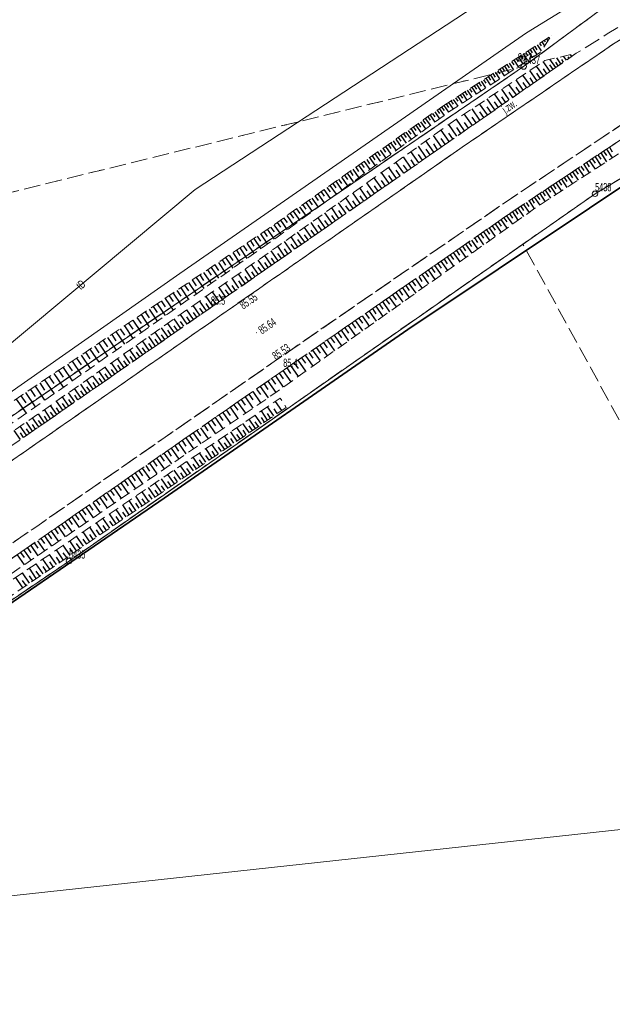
# Model space of a CAD drawing. Header units: metres. Extents: x 6524698 to 6533081, y 5883213 to 5896811.
# Tile 50 of 167: x 6528882 to 6528935, y 5888521 to 5888610. Entities that reach past the tile are written whole.
import ezdxf
from ezdxf.enums import TextEntityAlignment as Align

# ---------------------------------------------------------------- set-up
doc = ezdxf.new("R2010")
doc.units = ezdxf.units.M
doc.header["$MEASUREMENT"] = 0
for name, pattern in [('mapa zasadnicza$0$1.0_0.5', [1.5, 1, -0.5]), ('mapa zasadnicza$0$1.5_0.5', [2, 1.5, -0.5]), ('mapa zasadnicza$0$219-500', [0]), ('mapa zasadnicza$0$egkk-500', [2, 1.5, -0.5]), ('mapa zasadnicza$0$egug-500', [1, 0.5, -0.5])]:
    doc.linetypes.add(name, pattern=pattern)
doc.layers.get('0').update_dxf_attribs({"lineweight": 0})
for name, color, linetype in [('mapa zasadnicza$0$000 Inne (niezydentyfikowane)', 7, 'Continuous'), ('mapa zasadnicza$0$202-punkt graniczny', 7, 'Continuous'), ('mapa zasadnicza$0$202-punkt graniczny-Atr103', 7, 'Continuous'), ('mapa zasadnicza$0$217-kontur klasyfikacyjny', 7, 'Continuous'), ('mapa zasadnicza$0$218-kontur użytku gruntowego', 7, 'Continuous'), ('mapa zasadnicza$0$219-działka ewidencyjna', 7, 'Continuous'), ('mapa zasadnicza$0$jezdnia', 7, 'Continuous'), ('mapa zasadnicza$0$jezdnia-Atr17', 7, 'Continuous'), ('mapa zasadnicza$0$ogrodzenie trwałe', 7, 'Continuous'), ('mapa zasadnicza$0$pikieta naturalna', 7, 'Continuous'), ('mapa zasadnicza$0$pikieta naturalna-Atr2', 7, 'Continuous'), ('mapa zasadnicza$0$pikieta sztuczna', 7, 'Continuous'), ('mapa zasadnicza$0$pikieta sztuczna-Atr2', 7, 'Continuous'), ('mapa zasadnicza$0$przewód telekomunikacyjny podziemny', 7, 'Continuous'), ('mapa zasadnicza$0$przewód telekomunikacyjny podziemny-Atr1', 7, 'Continuous'), ('mapa zasadnicza$0$skarpa nieumocniona', 7, 'Continuous')]:
    doc.layers.add(name, color=color, linetype=linetype)
doc.styles.add('mapa zasadnicza$0$STANDARD', font='Working1250', dxfattribs={"width": 0.75})
doc.linetypes.add('mapa zasadnicza$0$902-500', pattern='A,3.75,0,[1,ksztalty.shx,S=0.5,R=0,X=0,Y=0],3.75', length=7.5)

# ---------------------------------------------------------------- blocks, each defined once
blk = doc.blocks.new('mapa zasadnicza$0$202')
at = {"color": 0, "linetype": 'Continuous', "lineweight": 0}
blk.add_circle((0, 0), 0.25, dxfattribs=at)
blk = doc.blocks.new('mapa zasadnicza$0$PW01')
at = {"linetype": 'Continuous', "lineweight": 13}
h = blk.add_hatch(color=0, dxfattribs=at)
edge = h.paths.add_edge_path()
edge.add_arc((0, 0), 0.045, 0, 360)

msp = doc.modelspace()

# ---------------------------------------------------------------- linework, layer by layer
at = {"layer": 'mapa zasadnicza$0$000 Inne (niezydentyfikowane)', "color": 7, "linetype": 'Continuous', "lineweight": 25, "flags": 128}
for points in [[(6528929.27, 5888608.39), (6528929.36, 5888608.25)], [(6528929.48, 5888608.53), (6528929.61, 5888608.34)], [(6528929.69, 5888608.67), (6528929.73, 5888608.62)], [(6528929.9, 5888608.8), (6528929.91, 5888608.79)], [(6528927.79, 5888607.43), (6528928.18, 5888606.83)], [(6528928, 5888607.57), (6528928.2, 5888607.27)], [(6528928.21, 5888607.7), (6528928.61, 5888607.1)], [(6528928.42, 5888607.84), (6528928.62, 5888607.54)], [(6528928.64, 5888607.98), (6528928.99, 5888607.43)], [(6528928.85, 5888608.12), (6528929, 5888607.89)], [(6528929.06, 5888608.25), (6528929.3, 5888607.88)], [(6528926.52, 5888606.61), (6528926.92, 5888606)], [(6528926.73, 5888606.74), (6528926.93, 5888606.44)], [(6528926.94, 5888606.88), (6528927.34, 5888606.27)], [(6528927.16, 5888607.02), (6528927.35, 5888606.71)], [(6528927.37, 5888607.16), (6528927.76, 5888606.55)], [(6528927.58, 5888607.29), (6528927.78, 5888606.99)], [(6528930.32, 5888605.92), (6528929.8, 5888606.67)], [(6528930.79, 5888606.25), (6528930.41, 5888606.81)], [(6528931.04, 5888606.42), (6528930.88, 5888606.65)], [(6528931.29, 5888606.59), (6528931.04, 5888606.95)], [(6528931.53, 5888606.76), (6528931.44, 5888606.89)], [(6528931.78, 5888606.93), (6528931.67, 5888607.1)], [(6528925.04, 5888605.64), (6528925.24, 5888605.34)], [(6528925.25, 5888605.78), (6528925.65, 5888605.17)], [(6528925.47, 5888605.92), (6528925.66, 5888605.61)], [(6528925.68, 5888606.06), (6528926.07, 5888605.45)], [(6528925.89, 5888606.19), (6528926.09, 5888605.89)], [(6528926.1, 5888606.33), (6528926.5, 5888605.72)], [(6528926.31, 5888606.47), (6528926.51, 5888606.16)], [(6528928.62, 5888604.74), (6528927.98, 5888605.66)], [(6528929.22, 5888605.16), (6528928.59, 5888606.06)], [(6528929.81, 5888605.57), (6528929.19, 5888606.46)], [(6528929.52, 5888605.36), (6528929.2, 5888605.81)], [(6528930.08, 5888605.75), (6528929.79, 5888606.17)], [(6528930.55, 5888606.08), (6528930.32, 5888606.41)], [(6528923.77, 5888604.82), (6528923.97, 5888604.51)], [(6528923.99, 5888604.96), (6528924.38, 5888604.34)], [(6528924.2, 5888605.1), (6528924.4, 5888604.79)], [(6528924.41, 5888605.23), (6528924.81, 5888604.62)], [(6528924.62, 5888605.37), (6528924.82, 5888605.06)], [(6528924.83, 5888605.51), (6528925.23, 5888604.89)], [(6528927.38, 5888603.88), (6528926.72, 5888604.82)], [(6528928, 5888604.31), (6528927.35, 5888605.24)], [(6528928.31, 5888604.52), (6528927.99, 5888604.99)], [(6528928.92, 5888604.95), (6528928.6, 5888605.4)], [(6528922.29, 5888603.86), (6528922.7, 5888603.24)], [(6528922.51, 5888604), (6528922.71, 5888603.69)], [(6528922.72, 5888604.13), (6528923.12, 5888603.52)], [(6528922.93, 5888604.27), (6528923.13, 5888603.96)], [(6528923.14, 5888604.41), (6528923.54, 5888603.79)], [(6528923.35, 5888604.55), (6528923.55, 5888604.24)], [(6528923.56, 5888604.68), (6528923.96, 5888604.07)], [(6528926.11, 5888602.99), (6528925.43, 5888603.97)], [(6528926.75, 5888603.44), (6528926.08, 5888604.4)], [(6528927.06, 5888603.66), (6528926.73, 5888604.13)], [(6528927.69, 5888604.09), (6528927.36, 5888604.56)], [(6528921.03, 5888603.03), (6528921.43, 5888602.41)], [(6528921.24, 5888603.17), (6528921.44, 5888602.86)], [(6528921.45, 5888603.31), (6528921.85, 5888602.69)], [(6528921.66, 5888603.45), (6528921.86, 5888603.14)], [(6528921.87, 5888603.58), (6528922.27, 5888602.96)], [(6528922.08, 5888603.72), (6528922.28, 5888603.41)], [(6528924.8, 5888602.08), (6528924.1, 5888603.08)], [(6528925.46, 5888602.54), (6528924.77, 5888603.53)], [(6528925.78, 5888602.77), (6528925.44, 5888603.26)], [(6528926.43, 5888603.22), (6528926.09, 5888603.7)], [(6528919.56, 5888602.05), (6528919.78, 5888601.74)], [(6528919.76, 5888602.2), (6528920.2, 5888601.58)], [(6528919.97, 5888602.34), (6528920.19, 5888602.04)], [(6528920.18, 5888602.49), (6528920.59, 5888601.86)], [(6528920.39, 5888602.62), (6528920.59, 5888602.31)], [(6528920.6, 5888602.76), (6528921.01, 5888602.14)], [(6528920.82, 5888602.9), (6528921.02, 5888602.59)], [(6528923.45, 5888601.15), (6528922.73, 5888602.18)], [(6528924.13, 5888601.62), (6528923.42, 5888602.63)], [(6528924.46, 5888601.85), (6528924.11, 5888602.35)], [(6528925.13, 5888602.31), (6528924.78, 5888602.81)], [(6528918.28, 5888601.15), (6528918.5, 5888600.83)], [(6528918.49, 5888601.31), (6528918.95, 5888600.66)], [(6528918.71, 5888601.46), (6528918.93, 5888601.14)], [(6528918.92, 5888601.61), (6528919.37, 5888600.97)], [(6528919.13, 5888601.76), (6528919.36, 5888601.44)], [(6528919.35, 5888601.9), (6528919.79, 5888601.28)], [(6528922.06, 5888600.18), (6528921.32, 5888601.24)], [(6528922.76, 5888600.67), (6528922.03, 5888601.71)], [(6528923.11, 5888600.91), (6528922.74, 5888601.43)], [(6528923.79, 5888601.38), (6528923.43, 5888601.89)], [(6528917.18, 5888600.38), (6528917.64, 5888599.71)], [(6528917.4, 5888600.54), (6528917.63, 5888600.21)], [(6528917.62, 5888600.69), (6528918.08, 5888600.03)], [(6528917.84, 5888600.85), (6528918.07, 5888600.52)], [(6528918.06, 5888601), (6528918.52, 5888600.35)], [(6528920.65, 5888599.2), (6528919.92, 5888600.25)], [(6528921.36, 5888599.69), (6528920.62, 5888600.75)], [(6528921.71, 5888599.94), (6528921.34, 5888600.47)], [(6528922.41, 5888600.42), (6528922.05, 5888600.95)], [(6528915.81, 5888599.42), (6528916.3, 5888598.73)], [(6528916.04, 5888599.58), (6528916.28, 5888599.24)], [(6528916.27, 5888599.75), (6528916.75, 5888599.06)], [(6528916.5, 5888599.91), (6528916.74, 5888599.57)], [(6528916.73, 5888600.07), (6528917.2, 5888599.39)], [(6528916.95, 5888600.22), (6528917.19, 5888599.89)], [(6528919.96, 5888598.72), (6528919.23, 5888599.76)], [(6528920.3, 5888598.96), (6528919.94, 5888599.48)], [(6528921, 5888599.45), (6528920.64, 5888599.97)], [(6528914.63, 5888598.6), (6528914.88, 5888598.24)], [(6528914.87, 5888598.76), (6528915.37, 5888598.06)], [(6528915.11, 5888598.93), (6528915.36, 5888598.58)], [(6528915.34, 5888599.1), (6528915.84, 5888598.4)], [(6528915.58, 5888599.26), (6528915.82, 5888598.91)], [(6528918.57, 5888597.75), (6528917.86, 5888598.78)], [(6528919.26, 5888598.23), (6528918.54, 5888599.27)], [(6528918.92, 5888597.99), (6528918.56, 5888598.51)], [(6528919.61, 5888598.47), (6528919.25, 5888598.99)], [(6528934.93, 5888598.51), (6528935.45, 5888597.73)], [(6528935.19, 5888598.69), (6528935.45, 5888598.29)], [(6528913.18, 5888597.57), (6528913.44, 5888597.2)], [(6528913.42, 5888597.75), (6528913.94, 5888597.01)], [(6528913.67, 5888597.92), (6528913.92, 5888597.55)], [(6528913.91, 5888598.09), (6528914.42, 5888597.36)], [(6528914.15, 5888598.26), (6528914.41, 5888597.9)], [(6528914.4, 5888598.43), (6528914.9, 5888597.71)], [(6528917.21, 5888596.8), (6528916.5, 5888597.82)], [(6528917.89, 5888597.28), (6528917.18, 5888598.3)], [(6528918.23, 5888597.51), (6528917.87, 5888598.03)], [(6528933.63, 5888597.65), (6528933.89, 5888597.26)], [(6528933.89, 5888597.82), (6528934.41, 5888597.04)], [(6528934.15, 5888597.99), (6528934.41, 5888597.6)], [(6528934.41, 5888598.17), (6528934.93, 5888597.38)], [(6528934.67, 5888598.34), (6528934.93, 5888597.95)], [(6528911.92, 5888596.69), (6528912.46, 5888595.93)], [(6528912.18, 5888596.87), (6528912.44, 5888596.49)], [(6528912.43, 5888597.05), (6528912.96, 5888596.3)], [(6528912.68, 5888597.22), (6528912.94, 5888596.85)], [(6528912.93, 5888597.4), (6528913.45, 5888596.66)], [(6528915.87, 5888595.87), (6528915.17, 5888596.86)], [(6528916.54, 5888596.33), (6528915.83, 5888597.34)], [(6528916.87, 5888596.57), (6528916.52, 5888597.07)], [(6528917.55, 5888597.04), (6528917.2, 5888597.55)], [(6528932.35, 5888596.8), (6528932.86, 5888596.03)], [(6528932.6, 5888596.97), (6528932.86, 5888596.58)], [(6528932.86, 5888597.14), (6528933.37, 5888596.37)], [(6528933.11, 5888597.31), (6528933.37, 5888596.92)], [(6528933.37, 5888597.48), (6528933.89, 5888596.7)], [(6528910.63, 5888595.79), (6528910.9, 5888595.39)], [(6528910.89, 5888595.97), (6528911.44, 5888595.19)], [(6528911.15, 5888596.15), (6528911.42, 5888595.76)], [(6528911.41, 5888596.33), (6528911.95, 5888595.56)], [(6528911.67, 5888596.51), (6528911.93, 5888596.13)], [(6528914.54, 5888594.94), (6528913.85, 5888595.93)], [(6528915.2, 5888595.4), (6528914.51, 5888596.39)], [(6528915.53, 5888595.63), (6528915.18, 5888596.13)], [(6528916.2, 5888596.1), (6528915.85, 5888596.6)], [(6528930.84, 5888595.79), (6528931.34, 5888595.04)], [(6528931.09, 5888595.96), (6528931.34, 5888595.58)], [(6528931.34, 5888596.12), (6528931.84, 5888595.37)], [(6528931.59, 5888596.29), (6528931.84, 5888595.91)], [(6528931.84, 5888596.46), (6528932.35, 5888595.7)], [(6528932.09, 5888596.63), (6528932.35, 5888596.25)], [(6528909.57, 5888595.04), (6528909.85, 5888594.64)], [(6528909.83, 5888595.23), (6528910.39, 5888594.43)], [(6528910.1, 5888595.41), (6528910.38, 5888595.02)], [(6528910.37, 5888595.6), (6528910.92, 5888594.81)], [(6528913.23, 5888594.03), (6528912.55, 5888595)], [(6528913.88, 5888594.48), (6528913.2, 5888595.46)], [(6528914.21, 5888594.71), (6528913.87, 5888595.2)], [(6528914.87, 5888595.17), (6528914.52, 5888595.67)], [(6528929.6, 5888594.97), (6528929.85, 5888594.6)], [(6528929.85, 5888595.13), (6528930.34, 5888594.39)], [(6528930.09, 5888595.29), (6528930.34, 5888594.92)], [(6528930.34, 5888595.46), (6528930.84, 5888594.71)], [(6528930.59, 5888595.62), (6528930.84, 5888595.25)], [(6528908.2, 5888594.08), (6528908.78, 5888593.26)], [(6528908.48, 5888594.28), (6528908.77, 5888593.86)], [(6528908.75, 5888594.47), (6528909.33, 5888593.65)], [(6528909.03, 5888594.66), (6528909.31, 5888594.25)], [(6528909.3, 5888594.85), (6528909.86, 5888594.04)], [(6528911.94, 5888593.13), (6528911.27, 5888594.09)], [(6528912.58, 5888593.58), (6528911.91, 5888594.54)], [(6528912.9, 5888593.8), (6528912.57, 5888594.29)], [(6528913.55, 5888594.26), (6528913.21, 5888594.74)], [(6528928.38, 5888594.15), (6528928.87, 5888593.43)], [(6528928.62, 5888594.32), (6528928.87, 5888593.95)], [(6528928.87, 5888594.48), (6528929.35, 5888593.75)], [(6528929.11, 5888594.64), (6528929.35, 5888594.27)], [(6528929.35, 5888594.8), (6528929.84, 5888594.07)], [(6528907.08, 5888593.29), (6528907.68, 5888592.45)], [(6528907.36, 5888593.49), (6528907.66, 5888593.07)], [(6528907.65, 5888593.69), (6528908.23, 5888592.85)], [(6528907.92, 5888593.89), (6528908.22, 5888593.47)], [(6528910.66, 5888592.24), (6528910, 5888593.19)], [(6528911.3, 5888592.68), (6528910.63, 5888593.64)], [(6528911.62, 5888592.91), (6528911.28, 5888593.38)], [(6528912.26, 5888593.35), (6528911.92, 5888593.83)], [(6528926.9, 5888593.17), (6528927.4, 5888592.41)], [(6528927.15, 5888593.34), (6528927.4, 5888592.96)], [(6528927.4, 5888593.5), (6528927.9, 5888592.76)], [(6528927.65, 5888593.67), (6528927.89, 5888593.3)], [(6528927.9, 5888593.83), (6528928.38, 5888593.11)], [(6528928.14, 5888593.99), (6528928.38, 5888593.63)], [(6528905.64, 5888592.28), (6528905.95, 5888591.85)], [(6528905.93, 5888592.49), (6528906.54, 5888591.62)], [(6528906.22, 5888592.69), (6528906.53, 5888592.26)], [(6528906.51, 5888592.89), (6528907.11, 5888592.04)], [(6528906.8, 5888593.1), (6528907.1, 5888592.67)], [(6528909.41, 5888591.37), (6528908.76, 5888592.3)], [(6528910.03, 5888591.8), (6528909.38, 5888592.74)], [(6528910.35, 5888592.02), (6528910.02, 5888592.49)], [(6528910.98, 5888592.46), (6528910.65, 5888592.94)], [(6528925.61, 5888592.3), (6528925.88, 5888591.91)], [(6528925.87, 5888592.48), (6528926.4, 5888591.7)], [(6528926.13, 5888592.65), (6528926.39, 5888592.26)], [(6528926.39, 5888592.83), (6528926.9, 5888592.06)], [(6528926.64, 5888593), (6528926.9, 5888592.62)], [(6528904.46, 5888591.45), (6528904.77, 5888591.01)], [(6528904.76, 5888591.66), (6528905.38, 5888590.78)], [(6528905.06, 5888591.87), (6528905.36, 5888591.43)], [(6528905.35, 5888592.08), (6528905.97, 5888591.2)], [(6528908.17, 5888590.5), (6528907.52, 5888591.42)], [(6528908.78, 5888590.93), (6528908.14, 5888591.86)], [(6528909.09, 5888591.15), (6528908.77, 5888591.61)], [(6528909.72, 5888591.58), (6528909.39, 5888592.05)], [(6528924.29, 5888591.39), (6528924.84, 5888590.59)], [(6528924.56, 5888591.57), (6528924.83, 5888591.18)], [(6528924.82, 5888591.75), (6528925.37, 5888590.97)], [(6528925.08, 5888591.94), (6528925.36, 5888591.54)], [(6528925.35, 5888592.12), (6528925.89, 5888591.34)], [(6528903.24, 5888590.62), (6528903.55, 5888590.16)], [(6528903.55, 5888590.83), (6528904.17, 5888589.91)], [(6528903.85, 5888591.04), (6528904.16, 5888590.58)], [(6528904.16, 5888591.25), (6528904.77, 5888590.34)], [(6528906.94, 5888589.65), (6528906.31, 5888590.56)], [(6528907.55, 5888590.07), (6528906.91, 5888590.99)], [(6528907.86, 5888590.29), (6528907.54, 5888590.75)], [(6528908.47, 5888590.72), (6528908.15, 5888591.18)], [(6528922.95, 5888590.46), (6528923.23, 5888590.05)], [(6528923.22, 5888590.65), (6528923.78, 5888589.84)], [(6528923.49, 5888590.83), (6528923.77, 5888590.43)], [(6528923.76, 5888591.02), (6528924.31, 5888590.22)], [(6528924.03, 5888591.2), (6528924.3, 5888590.8)], [(6528901.67, 5888589.56), (6528902.31, 5888588.61)], [(6528901.98, 5888589.78), (6528902.3, 5888589.3)], [(6528902.3, 5888589.99), (6528902.94, 5888589.05)], [(6528902.62, 5888590.2), (6528902.93, 5888589.73)], [(6528902.93, 5888590.41), (6528903.56, 5888589.48)], [(6528905.73, 5888588.81), (6528905.11, 5888589.71)], [(6528906.34, 5888589.23), (6528905.71, 5888590.13)], [(6528906.64, 5888589.44), (6528906.32, 5888589.89)], [(6528907.25, 5888589.86), (6528906.93, 5888590.32)], [(6528921.86, 5888589.7), (6528922.14, 5888589.29)], [(6528922.13, 5888589.89), (6528922.7, 5888589.07)], [(6528922.41, 5888590.08), (6528922.69, 5888589.67)], [(6528922.68, 5888590.27), (6528923.24, 5888589.46)], [(6528900.38, 5888588.69), (6528901.03, 5888587.71)], [(6528900.7, 5888588.91), (6528901.03, 5888588.42)], [(6528901.02, 5888589.13), (6528901.68, 5888588.16)], [(6528901.35, 5888589.34), (6528901.67, 5888588.87)], [(6528904.54, 5888587.98), (6528903.92, 5888588.87)], [(6528905.14, 5888588.39), (6528904.51, 5888589.29)], [(6528905.44, 5888588.6), (6528905.12, 5888589.05)], [(6528906.03, 5888589.02), (6528905.72, 5888589.47)], [(6528920.47, 5888588.74), (6528921.05, 5888587.9)], [(6528920.75, 5888588.93), (6528921.04, 5888588.51)], [(6528921.03, 5888589.13), (6528921.61, 5888588.29)], [(6528921.31, 5888589.32), (6528921.59, 5888588.9)], [(6528921.58, 5888589.51), (6528922.16, 5888588.68)], [(6528899.05, 5888587.79), (6528899.73, 5888586.8)], [(6528899.39, 5888588.02), (6528899.72, 5888587.52)], [(6528899.72, 5888588.24), (6528900.38, 5888587.26)], [(6528900.05, 5888588.47), (6528900.38, 5888587.98)], [(6528903.35, 5888587.15), (6528902.73, 5888588.04)], [(6528903.95, 5888587.56), (6528903.32, 5888588.45)], [(6528903.65, 5888587.35), (6528903.34, 5888587.8)], [(6528904.24, 5888587.77), (6528903.93, 5888588.22)], [(6528904.84, 5888588.18), (6528904.53, 5888588.63)], [(6528919.05, 5888587.76), (6528919.35, 5888587.33)], [(6528919.34, 5888587.95), (6528919.93, 5888587.1)], [(6528919.62, 5888588.15), (6528919.92, 5888587.73)], [(6528919.9, 5888588.35), (6528920.49, 5888587.5)], [(6528920.19, 5888588.54), (6528920.48, 5888588.12)], [(6528897.7, 5888586.88), (6528898.39, 5888585.86)], [(6528898.04, 5888587.11), (6528898.38, 5888586.6)], [(6528898.38, 5888587.34), (6528899.06, 5888586.33)], [(6528898.72, 5888587.57), (6528899.06, 5888587.07)], [(6528902.16, 5888586.32), (6528901.55, 5888587.21)], [(6528902.76, 5888586.73), (6528902.14, 5888587.62)], [(6528902.46, 5888586.53), (6528902.15, 5888586.97)], [(6528903.05, 5888586.94), (6528902.74, 5888587.39)], [(6528917.89, 5888586.95), (6528918.19, 5888586.52)], [(6528918.18, 5888587.16), (6528918.79, 5888586.29)], [(6528918.47, 5888587.36), (6528918.77, 5888586.92)], [(6528918.76, 5888587.56), (6528919.36, 5888586.7)], [(6528896.66, 5888586.18), (6528897.01, 5888585.66)], [(6528897.01, 5888586.41), (6528897.71, 5888585.38)], [(6528897.35, 5888586.65), (6528897.7, 5888586.13)], [(6528900.39, 5888585.09), (6528899.78, 5888585.97)], [(6528900.98, 5888585.5), (6528900.37, 5888586.38)], [(6528901.57, 5888585.91), (6528900.96, 5888586.8)], [(6528901.28, 5888585.7), (6528900.97, 5888586.15)], [(6528901.87, 5888586.12), (6528901.56, 5888586.56)], [(6528916.72, 5888586.14), (6528917.02, 5888585.7)], [(6528917.01, 5888586.34), (6528917.62, 5888585.46)], [(6528917.31, 5888586.55), (6528917.61, 5888586.11)], [(6528917.6, 5888586.75), (6528918.21, 5888585.88)], [(6528895.25, 5888585.22), (6528895.61, 5888584.69)], [(6528895.61, 5888585.46), (6528896.32, 5888584.41)], [(6528895.96, 5888585.7), (6528896.32, 5888585.18)], [(6528896.31, 5888585.94), (6528897.02, 5888584.89)], [(6528899.22, 5888584.27), (6528898.61, 5888585.15)], [(6528899.8, 5888584.68), (6528899.19, 5888585.56)], [(6528900.1, 5888584.88), (6528899.79, 5888585.32)], [(6528900.69, 5888585.29), (6528900.38, 5888585.74)], [(6528915.22, 5888585.1), (6528915.85, 5888584.2)], [(6528915.52, 5888585.31), (6528915.84, 5888584.86)], [(6528915.82, 5888585.52), (6528916.44, 5888584.62)], [(6528916.12, 5888585.73), (6528916.43, 5888585.28)], [(6528916.42, 5888585.93), (6528917.04, 5888585.05)], [(6528893.8, 5888584.25), (6528894.17, 5888583.7)], [(6528894.17, 5888584.49), (6528894.9, 5888583.41)], [(6528894.53, 5888584.74), (6528894.9, 5888584.2)], [(6528894.89, 5888584.98), (6528895.62, 5888583.91)], [(6528898.05, 5888583.46), (6528897.44, 5888584.33)], [(6528898.63, 5888583.86), (6528898.02, 5888584.74)], [(6528898.92, 5888584.07), (6528898.62, 5888584.51)], [(6528899.51, 5888584.48), (6528899.2, 5888584.92)], [(6528914, 5888584.26), (6528914.64, 5888583.34)], [(6528914.31, 5888584.47), (6528914.63, 5888584.01)], [(6528914.61, 5888584.68), (6528915.25, 5888583.77)], [(6528914.92, 5888584.89), (6528915.23, 5888584.44)], [(6528892.7, 5888583.5), (6528893.45, 5888582.39)], [(6528893.07, 5888583.75), (6528893.44, 5888583.2)], [(6528893.44, 5888584), (6528894.18, 5888582.9)], [(6528896.88, 5888582.65), (6528896.28, 5888583.52)], [(6528897.46, 5888583.06), (6528896.86, 5888583.93)], [(6528897.17, 5888582.85), (6528896.87, 5888583.29)], [(6528897.75, 5888583.26), (6528897.45, 5888583.69)], [(6528898.34, 5888583.66), (6528898.03, 5888584.1)], [(6528912.76, 5888583.4), (6528913.41, 5888582.47)], [(6528913.08, 5888583.62), (6528913.4, 5888583.15)], [(6528913.39, 5888583.83), (6528914.03, 5888582.91)], [(6528913.69, 5888584.05), (6528914.01, 5888583.58)], [(6528891.19, 5888582.48), (6528891.96, 5888581.34)], [(6528891.57, 5888582.74), (6528891.95, 5888582.17)], [(6528891.95, 5888582.99), (6528892.71, 5888581.87)], [(6528892.32, 5888583.25), (6528892.7, 5888582.69)], [(6528895.73, 5888581.85), (6528895.13, 5888582.71)], [(6528896.3, 5888582.25), (6528895.7, 5888583.12)], [(6528896.01, 5888582.05), (6528895.71, 5888582.48)], [(6528896.59, 5888582.45), (6528896.29, 5888582.89)], [(6528911.5, 5888582.53), (6528912.16, 5888581.58)], [(6528911.82, 5888582.75), (6528912.15, 5888582.28)], [(6528912.14, 5888582.97), (6528912.79, 5888582.03)], [(6528912.45, 5888583.18), (6528912.78, 5888582.72)], [(6528890.04, 5888581.7), (6528890.43, 5888581.12)], [(6528890.42, 5888581.96), (6528891.2, 5888580.81)], [(6528890.81, 5888582.22), (6528891.19, 5888581.65)], [(6528894, 5888580.65), (6528893.41, 5888581.51)], [(6528894.57, 5888581.05), (6528893.98, 5888581.91)], [(6528895.15, 5888581.45), (6528894.55, 5888582.31)], [(6528894.86, 5888581.25), (6528894.56, 5888581.68)], [(6528895.44, 5888581.65), (6528895.14, 5888582.08)], [(6528910.22, 5888581.64), (6528910.89, 5888580.68)], [(6528910.55, 5888581.87), (6528910.88, 5888581.39)], [(6528910.87, 5888582.09), (6528911.53, 5888581.13)], [(6528911.19, 5888582.31), (6528911.52, 5888581.83)], [(6528888.47, 5888580.64), (6528888.87, 5888580.05)], [(6528888.86, 5888580.91), (6528889.66, 5888579.73)], [(6528889.26, 5888581.17), (6528889.65, 5888580.59)], [(6528889.65, 5888581.44), (6528890.44, 5888580.27)], [(6528892.86, 5888579.86), (6528892.27, 5888580.71)], [(6528893.43, 5888580.26), (6528892.84, 5888581.11)], [(6528893.72, 5888580.46), (6528893.42, 5888580.88)], [(6528894.29, 5888580.85), (6528893.99, 5888581.28)], [(6528908.92, 5888580.74), (6528909.6, 5888579.76)], [(6528909.25, 5888580.97), (6528909.59, 5888580.48)], [(6528909.58, 5888581.19), (6528910.25, 5888580.22)], [(6528909.9, 5888581.42), (6528910.24, 5888580.93)], [(6528887.26, 5888579.83), (6528888.08, 5888578.62)], [(6528887.67, 5888580.1), (6528888.07, 5888579.5)], [(6528888.07, 5888580.37), (6528888.87, 5888579.18)], [(6528891.73, 5888579.07), (6528891.14, 5888579.92)], [(6528892.29, 5888579.47), (6528891.7, 5888580.32)], [(6528892.01, 5888579.27), (6528891.71, 5888579.7)], [(6528892.58, 5888579.66), (6528892.28, 5888580.09)], [(6528893.15, 5888580.06), (6528892.85, 5888580.49)], [(6528907.6, 5888579.83), (6528908.29, 5888578.83)], [(6528907.93, 5888580.06), (6528908.28, 5888579.56)], [(6528908.27, 5888580.29), (6528908.95, 5888579.3)], [(6528908.6, 5888580.51), (6528908.94, 5888580.02)], [(6528886.04, 5888579), (6528886.45, 5888578.39)], [(6528886.45, 5888579.28), (6528887.28, 5888578.06)], [(6528886.86, 5888579.55), (6528887.27, 5888578.95)], [(6528890.6, 5888578.29), (6528890.01, 5888579.13)], [(6528891.16, 5888578.68), (6528890.57, 5888579.53)], [(6528890.88, 5888578.49), (6528890.59, 5888578.91)], [(6528891.44, 5888578.88), (6528891.15, 5888579.3)], [(6528906.26, 5888578.89), (6528906.96, 5888577.88)], [(6528906.6, 5888579.13), (6528906.95, 5888578.62)], [(6528906.93, 5888579.36), (6528907.63, 5888578.36)], [(6528907.27, 5888579.59), (6528907.61, 5888579.09)], [(6528884.79, 5888578.16), (6528885.64, 5888576.91)], [(6528885.21, 5888578.44), (6528885.63, 5888577.82)], [(6528885.63, 5888578.72), (6528886.46, 5888577.48)], [(6528888.92, 5888577.13), (6528888.34, 5888577.96)], [(6528889.48, 5888577.51), (6528888.89, 5888578.35)], [(6528890.04, 5888577.9), (6528889.45, 5888578.74)], [(6528889.76, 5888577.71), (6528889.46, 5888578.13)], [(6528890.32, 5888578.1), (6528890.02, 5888578.52)], [(6528904.89, 5888577.95), (6528905.61, 5888576.92)], [(6528905.24, 5888578.19), (6528905.59, 5888577.67)], [(6528905.58, 5888578.42), (6528906.28, 5888577.4)], [(6528905.92, 5888578.66), (6528906.27, 5888578.15)], [(6528883.52, 5888577.3), (6528883.96, 5888576.66)], [(6528883.95, 5888577.59), (6528884.81, 5888576.32)], [(6528884.37, 5888577.87), (6528884.8, 5888577.24)], [(6528887.81, 5888576.35), (6528887.23, 5888577.19)], [(6528888.36, 5888576.74), (6528887.78, 5888577.57)], [(6528888.64, 5888576.93), (6528888.35, 5888577.35)], [(6528889.2, 5888577.32), (6528888.91, 5888577.74)], [(6528903.86, 5888577.23), (6528904.22, 5888576.71)], [(6528904.2, 5888577.47), (6528904.92, 5888576.43)], [(6528904.55, 5888577.71), (6528904.91, 5888577.19)], [(6528881.8, 5888576.13), (6528882.26, 5888575.49)], [(6528882.23, 5888576.43), (6528883.11, 5888575.13)], [(6528882.67, 5888576.72), (6528883.1, 5888576.08)], [(6528883.1, 5888577.01), (6528883.96, 5888575.73)], [(6528886.7, 5888575.59), (6528886.13, 5888576.41)], [(6528887.25, 5888575.97), (6528886.68, 5888576.8)], [(6528886.97, 5888575.78), (6528886.69, 5888576.19)], [(6528887.53, 5888576.16), (6528887.24, 5888576.58)], [(6528888.08, 5888576.55), (6528887.79, 5888576.96)], [(6528902.49, 5888576.28), (6528902.84, 5888575.77)], [(6528902.83, 5888576.52), (6528903.54, 5888575.49)], [(6528903.17, 5888576.75), (6528903.53, 5888576.24)], [(6528903.51, 5888576.99), (6528904.23, 5888575.96)], [(6528881.38, 5888575.83), (6528882.28, 5888574.55)], [(6528885.05, 5888574.44), (6528884.48, 5888575.26)], [(6528885.6, 5888574.82), (6528885.03, 5888575.65)], [(6528886.15, 5888575.2), (6528885.58, 5888576.03)], [(6528885.87, 5888575.01), (6528885.59, 5888575.43)], [(6528886.42, 5888575.4), (6528886.14, 5888575.81)], [(6528901.12, 5888575.33), (6528901.48, 5888574.82)], [(6528901.46, 5888575.57), (6528902.17, 5888574.55)], [(6528901.8, 5888575.81), (6528902.16, 5888575.29)], [(6528902.14, 5888576.04), (6528902.85, 5888575.02)], [(6528905.47, 5888574.81), (6528904.91, 5888575.63)], [(6528883.96, 5888573.69), (6528883.39, 5888574.5)], [(6528884.5, 5888574.06), (6528883.94, 5888574.88)], [(6528884.78, 5888574.25), (6528884.49, 5888574.66)], [(6528885.32, 5888574.63), (6528885.04, 5888575.04)], [(6528899.77, 5888574.4), (6528900.12, 5888573.89)], [(6528900.11, 5888574.63), (6528900.81, 5888573.62)], [(6528900.44, 5888574.86), (6528900.8, 5888574.36)], [(6528900.78, 5888575.1), (6528901.49, 5888574.08)], [(6528903.63, 5888573.55), (6528903.07, 5888574.38)], [(6528904.19, 5888573.93), (6528903.62, 5888574.76)], [(6528904.75, 5888574.31), (6528904.18, 5888575.14)], [(6528904.46, 5888574.12), (6528904.18, 5888574.53)], [(6528905.06, 5888574.53), (6528904.77, 5888574.94)], [(6528882.87, 5888572.93), (6528882.3, 5888573.75)], [(6528883.42, 5888573.31), (6528882.85, 5888574.13)], [(6528883.14, 5888573.12), (6528882.86, 5888573.53)], [(6528883.69, 5888573.5), (6528883.4, 5888573.91)], [(6528884.23, 5888573.88), (6528883.95, 5888574.28)], [(6528898.42, 5888573.46), (6528898.77, 5888572.96)], [(6528898.76, 5888573.7), (6528899.46, 5888572.69)], [(6528899.1, 5888573.93), (6528899.45, 5888573.42)], [(6528899.43, 5888574.16), (6528900.13, 5888573.15)], [(6528902.53, 5888572.79), (6528901.95, 5888573.63)], [(6528903.08, 5888573.17), (6528902.51, 5888574.01)], [(6528903.36, 5888573.36), (6528903.07, 5888573.78)], [(6528903.91, 5888573.74), (6528903.63, 5888574.16)], [(6528881.77, 5888572.16), (6528881.19, 5888573)], [(6528882.32, 5888572.55), (6528881.74, 5888573.38)], [(6528882.04, 5888572.36), (6528881.76, 5888572.77)], [(6528882.59, 5888572.74), (6528882.31, 5888573.15)], [(6528897.42, 5888572.77), (6528898.12, 5888571.77)], [(6528897.76, 5888573), (6528898.1, 5888572.5)], [(6528898.09, 5888573.23), (6528898.79, 5888572.23)], [(6528901.41, 5888572.03), (6528900.84, 5888572.87)], [(6528901.97, 5888572.41), (6528901.4, 5888573.25)], [(6528901.69, 5888572.22), (6528901.4, 5888572.64)], [(6528902.25, 5888572.6), (6528901.96, 5888573.02)], [(6528902.8, 5888572.98), (6528902.52, 5888573.4)], [(6528896.1, 5888571.85), (6528896.78, 5888570.86)], [(6528896.43, 5888572.08), (6528896.77, 5888571.58)], [(6528896.76, 5888572.31), (6528897.45, 5888571.31)], [(6528897.09, 5888572.54), (6528897.44, 5888572.04)], [(6528899.72, 5888570.87), (6528899.14, 5888571.72)], [(6528900.29, 5888571.26), (6528899.71, 5888572.11)], [(6528900.85, 5888571.65), (6528900.27, 5888572.49)], [(6528900.57, 5888571.45), (6528900.28, 5888571.88)], [(6528901.13, 5888571.84), (6528900.84, 5888572.26)], [(6528894.78, 5888570.93), (6528895.46, 5888569.95)], [(6528895.11, 5888571.16), (6528895.45, 5888570.67)], [(6528895.43, 5888571.39), (6528896.12, 5888570.4)], [(6528895.76, 5888571.62), (6528896.11, 5888571.12)], [(6528898.59, 5888570.1), (6528898.01, 5888570.95)], [(6528899.16, 5888570.49), (6528898.58, 5888571.34)], [(6528899.44, 5888570.68), (6528899.15, 5888571.11)], [(6528900.01, 5888571.07), (6528899.72, 5888571.49)], [(6528893.47, 5888570.03), (6528894.15, 5888569.05)], [(6528893.79, 5888570.25), (6528894.13, 5888569.76)], [(6528894.12, 5888570.48), (6528894.8, 5888569.5)], [(6528894.45, 5888570.71), (6528894.79, 5888570.21)], [(6528897.45, 5888569.32), (6528896.86, 5888570.18)], [(6528898.02, 5888569.71), (6528897.44, 5888570.57)], [(6528897.74, 5888569.51), (6528897.44, 5888569.94)], [(6528898.31, 5888569.9), (6528898.01, 5888570.33)], [(6528898.88, 5888570.29), (6528898.58, 5888570.72)], [(6528892.17, 5888569.13), (6528892.84, 5888568.15)], [(6528892.49, 5888569.35), (6528892.83, 5888568.86)], [(6528892.82, 5888569.58), (6528893.49, 5888568.6)], [(6528893.14, 5888569.8), (6528893.48, 5888569.31)], [(6528895.73, 5888568.14), (6528895.13, 5888569)], [(6528896.3, 5888568.53), (6528895.71, 5888569.4)], [(6528896.88, 5888568.93), (6528896.29, 5888569.79)], [(6528896.59, 5888568.73), (6528896.3, 5888569.16)], [(6528897.17, 5888569.12), (6528896.87, 5888569.55)], [(6528890.88, 5888568.23), (6528891.55, 5888567.26)], [(6528891.2, 5888568.45), (6528891.53, 5888567.97)], [(6528891.52, 5888568.68), (6528892.19, 5888567.71)], [(6528891.84, 5888568.9), (6528892.18, 5888568.42)], [(6528894.57, 5888567.35), (6528893.97, 5888568.22)], [(6528895.15, 5888567.74), (6528894.55, 5888568.61)], [(6528895.44, 5888567.94), (6528895.14, 5888568.37)], [(6528896.02, 5888568.34), (6528895.72, 5888568.77)], [(6528889.59, 5888567.34), (6528890.26, 5888566.38)], [(6528889.91, 5888567.56), (6528890.25, 5888567.08)], [(6528890.23, 5888567.78), (6528890.9, 5888566.82)], [(6528890.56, 5888568.01), (6528890.89, 5888567.53)], [(6528893.4, 5888566.55), (6528892.8, 5888567.42)], [(6528893.99, 5888566.95), (6528893.39, 5888567.82)], [(6528893.7, 5888566.75), (6528893.4, 5888567.19)], [(6528894.28, 5888567.15), (6528893.98, 5888567.58)], [(6528894.86, 5888567.54), (6528894.56, 5888567.98)], [(6528888.32, 5888566.46), (6528888.98, 5888565.51)], [(6528888.64, 5888566.68), (6528888.97, 5888566.2)], [(6528888.96, 5888566.9), (6528889.62, 5888565.94)], [(6528889.28, 5888567.12), (6528889.61, 5888566.64)], [(6528892.23, 5888565.74), (6528891.63, 5888566.63)], [(6528892.82, 5888566.15), (6528892.22, 5888567.03)], [(6528892.53, 5888565.95), (6528892.22, 5888566.39)], [(6528893.11, 5888566.35), (6528892.81, 5888566.79)], [(6528887.06, 5888565.58), (6528887.71, 5888564.64)], [(6528887.37, 5888565.8), (6528887.7, 5888565.33)], [(6528887.69, 5888566.02), (6528888.35, 5888565.07)], [(6528888, 5888566.24), (6528888.33, 5888565.76)], [(6528890.46, 5888564.53), (6528889.85, 5888565.42)], [(6528891.05, 5888564.94), (6528890.44, 5888565.83)], [(6528891.64, 5888565.34), (6528891.04, 5888566.23)], [(6528891.35, 5888565.14), (6528891.04, 5888565.58)], [(6528891.94, 5888565.54), (6528891.64, 5888565.99)], [(6528885.8, 5888564.71), (6528886.45, 5888563.77)], [(6528886.12, 5888564.93), (6528886.44, 5888564.46)], [(6528886.43, 5888565.15), (6528887.08, 5888564.2)], [(6528886.74, 5888565.36), (6528887.07, 5888564.89)], [(6528889.27, 5888563.72), (6528888.65, 5888564.61)], [(6528889.87, 5888564.12), (6528889.25, 5888565.02)], [(6528890.16, 5888564.33), (6528889.86, 5888564.77)], [(6528890.76, 5888564.73), (6528890.45, 5888565.18)], [(6528884.24, 5888563.63), (6528884.57, 5888563.17)], [(6528884.56, 5888563.85), (6528885.2, 5888562.91)], [(6528884.87, 5888564.06), (6528885.19, 5888563.6)], [(6528885.18, 5888564.28), (6528885.83, 5888563.34)], [(6528885.49, 5888564.49), (6528885.81, 5888564.03)], [(6528888.07, 5888562.89), (6528887.45, 5888563.8)], [(6528888.67, 5888563.31), (6528888.05, 5888564.21)], [(6528888.97, 5888563.51), (6528888.66, 5888563.96)], [(6528889.57, 5888563.92), (6528889.26, 5888564.37)], [(6528883.01, 5888562.78), (6528883.33, 5888562.31)], [(6528883.31, 5888562.99), (6528883.96, 5888562.06)], [(6528883.62, 5888563.2), (6528883.95, 5888562.74)], [(6528883.93, 5888563.42), (6528884.58, 5888562.49)], [(6528886.86, 5888562.07), (6528886.24, 5888562.98)], [(6528887.47, 5888562.48), (6528886.85, 5888563.39)], [(6528887.17, 5888562.28), (6528886.86, 5888562.73)], [(6528887.77, 5888562.69), (6528887.46, 5888563.14)], [(6528888.37, 5888563.1), (6528888.06, 5888563.55)], [(6528881.77, 5888561.92), (6528882.09, 5888561.46)], [(6528882.08, 5888562.14), (6528882.72, 5888561.21)], [(6528882.39, 5888562.35), (6528882.71, 5888561.89)], [(6528882.7, 5888562.56), (6528883.34, 5888561.63)], [(6528885.65, 5888561.24), (6528885.03, 5888562.15)], [(6528886.26, 5888561.65), (6528885.63, 5888562.57)], [(6528885.96, 5888561.45), (6528885.64, 5888561.9)], [(6528886.56, 5888561.86), (6528886.25, 5888562.32)], [(6528881.46, 5888561.71), (6528882.1, 5888560.79)], [(6528884.43, 5888560.4), (6528883.8, 5888561.32)], [(6528885.04, 5888560.82), (6528884.41, 5888561.74)], [(6528884.74, 5888560.61), (6528884.42, 5888561.07)], [(6528885.35, 5888561.03), (6528885.03, 5888561.49)], [(6528882.58, 5888559.14), (6528881.95, 5888560.07)], [(6528883.2, 5888559.56), (6528882.57, 5888560.49)], [(6528883.82, 5888559.98), (6528883.19, 5888560.9)], [(6528883.51, 5888559.77), (6528883.19, 5888560.23)], [(6528884.12, 5888560.19), (6528883.81, 5888560.65)], [(6528881.97, 5888558.71), (6528881.33, 5888559.65)], [(6528882.28, 5888558.93), (6528881.96, 5888559.39)], [(6528882.89, 5888559.35), (6528882.58, 5888559.81)]]:
    msp.add_lwpolyline(points, dxfattribs=at)
at = {"layer": 'mapa zasadnicza$0$217-kontur klasyfikacyjny', "color": 92, "linetype": 'mapa zasadnicza$0$egkk-500', "lineweight": 18, "flags": 128}
for points in [[(6528927.41, 5888606.02), (6528943.18, 5888617.65)], [(6528819.95, 5888579.64), (6528927.41, 5888606.02)], [(6528878.44, 5888572.57), (6528927.41, 5888606.02)], [(6528927.35, 5888589.9), (6528886.17, 5888561.14)], [(6528955.28, 5888538.86), (6528927.35, 5888589.9)], [(6528886.17, 5888561.14), (6528852.42, 5888538.22)]]:
    msp.add_lwpolyline(points, dxfattribs=at)
at = {"layer": 'mapa zasadnicza$0$218-kontur użytku gruntowego', "color": 3, "linetype": 'mapa zasadnicza$0$egug-500', "lineweight": 18, "flags": 128}
for points in [[(6528927.41, 5888606.02), (6528943.18, 5888617.65)], [(6528819.95, 5888579.64), (6528927.41, 5888606.02)], [(6528927.41, 5888606.02), (6528878.44, 5888572.57)], [(6528933.89, 5888594.47), (6528950.25, 5888604.28)], [(6528927.35, 5888589.9), (6528933.89, 5888594.47)], [(6528927.35, 5888589.9), (6528886.17, 5888561.14)], [(6528955.28, 5888538.86), (6528927.35, 5888589.9)], [(6528886.17, 5888561.14), (6528852.42, 5888538.22)]]:
    msp.add_lwpolyline(points, dxfattribs=at)
at = {"layer": 'mapa zasadnicza$0$219-działka ewidencyjna', "color": 7, "linetype": 'mapa zasadnicza$0$219-500', "lineweight": 18, "flags": 128}
for points in [[(6528927.41, 5888606.02), (6528943.18, 5888617.65)], [(6528878.44, 5888572.57), (6528927.41, 5888606.02)], [(6528933.89, 5888594.47), (6528950.25, 5888604.28)], [(6528886.17, 5888561.14), (6528933.89, 5888594.47)], [(6528852.42, 5888538.22), (6528886.17, 5888561.14)], [(6528833.09, 5888525.55), (6528990.41, 5888542.69)]]:
    msp.add_lwpolyline(points, dxfattribs=at)
at = {"layer": 'mapa zasadnicza$0$jezdnia', "color": 7, "linetype": 'mapa zasadnicza$0$1.5_0.5', "lineweight": 18, "flags": 128}
for points in [[(6528677.37, 5888456.07), (6528679.79, 5888456.79), (6528696.87, 5888461.87), (6528707.2, 5888465.15), (6528717.86, 5888469.03), (6528725.53, 5888472.14), (6528733.5, 5888475.37), (6528744.29, 5888480.33), (6528758.38, 5888487.71), (6528776.73, 5888498.96), (6528785.8, 5888504.91), (6528792.65, 5888509.48), (6528818.59, 5888527.1), (6528841.43, 5888542.79), (6528859.71, 5888555.42), (6528880.03, 5888569.59), (6528901.38, 5888584.45), (6528921.83, 5888598.69), (6528935.55, 5888608.06), (6528949.58, 5888616.76), (6528962.48, 5888623.86), (6528975.91, 5888630.5), (6528991.49, 5888637.67), (6529009.06, 5888645.62), (6529032.43, 5888656.15), (6529054.91, 5888666.38), (6529063.96, 5888670.5), (6529081.03, 5888678.23), (6529090.34, 5888682.46), (6529111.99, 5888692.28), (6529145.07, 5888707.34), (6529156.71, 5888712.67), (6529174.26, 5888720.6), (6529185.2, 5888725.55), (6529208.61, 5888736.21), (6529229.88, 5888746.01), (6529231.28, 5888743.1), (6529232.65, 5888740.44), (6529210.99, 5888730.55), (6529187.85, 5888720.12), (6529177.4, 5888715.36), (6529175.14, 5888714.33), (6529168.66, 5888711.38), (6529159.24, 5888707.1), (6529155.26, 5888705.31), (6529145.95, 5888701.06), (6529114.82, 5888686.9), (6529092.87, 5888676.93), (6529070.79, 5888666.88), (6529061.78, 5888662.77), (6529034.85, 5888650.55), (6529011.45, 5888640.01), (6528994.08, 5888632.13), (6528978.7, 5888625.02), (6528965.29, 5888618.29), (6528952.77, 5888611.23), (6528939.12, 5888602.64), (6528925.33, 5888593.41), (6528904.78, 5888579.24), (6528883.45, 5888564.44), (6528862.91, 5888550.33), (6528844.78, 5888537.8), (6528821.87, 5888521.98), (6528796.2, 5888504.33), (6528780.11, 5888493.52), (6528762.05, 5888482.35), (6528746.98, 5888474.3), (6528742.8, 5888472.37), (6528735.95, 5888469.21), (6528719.95, 5888462.88), (6528709.53, 5888459.26), (6528687.08, 5888452.5), (6528679.69, 5888450.37)], [(6528733.07, 5888476.4), (6528743.79, 5888481.37), (6528757.89, 5888488.76), (6528775.22, 5888499.33), (6528775.73, 5888501.13), (6528775.28, 5888504.18), (6528781.16, 5888507.52), (6528782.76, 5888505.78), (6528785.55, 5888506.07), (6528792.08, 5888510.45), (6528817.94, 5888527.97), (6528840.72, 5888543.67), (6528858.89, 5888556.27), (6528879.44, 5888570.55), (6528900.77, 5888585.35), (6528921.24, 5888599.61), (6528932.19, 5888607.22), (6528935, 5888608.97), (6528949.09, 5888617.75), (6528961.96, 5888624.84), (6528975.41, 5888631.52), (6528991.15, 5888638.72), (6529008.6, 5888646.62), (6529031.89, 5888657.17), (6529054.53, 5888667.58), (6529054.71, 5888670.04), (6529054.25, 5888672.82), (6529060.01, 5888675.15), (6529062.31, 5888671.96), (6529063.48, 5888671.48), (6529080.64, 5888679.18), (6529081.16, 5888681.1), (6529080.32, 5888684.4), (6529086.56, 5888687.1), (6529088.6, 5888684.46), (6529090.98, 5888684.01), (6529111.47, 5888693.29), (6529138.85, 5888705.9), (6529144.47, 5888708.49), (6529144.82, 5888710.73), (6529145.63, 5888714.16), (6529146.57, 5888714.83), (6529146.74, 5888711.87), (6529146.23, 5888709.58), (6529145.07, 5888707.34), (6529111.99, 5888692.28), (6529090.34, 5888682.46), (6529087.82, 5888683.69), (6529086.17, 5888685.52), (6529081.65, 5888683.59), (6529082.26, 5888680.88), (6529081.03, 5888678.23), (6529063.96, 5888670.5), (6529061.56, 5888671.23), (6529059.99, 5888673.94), (6529055.22, 5888671.99), (6529055.8, 5888669.28), (6529054.91, 5888666.38), (6529032.43, 5888656.15), (6529009.06, 5888645.62), (6528991.49, 5888637.67), (6528975.91, 5888630.5), (6528962.48, 5888623.86), (6528949.58, 5888616.76), (6528935.55, 5888608.06), (6528921.83, 5888598.69), (6528901.38, 5888584.45), (6528880.03, 5888569.59), (6528859.71, 5888555.42), (6528841.43, 5888542.79), (6528818.59, 5888527.1), (6528792.65, 5888509.48), (6528785.8, 5888504.91), (6528783.6, 5888504.42), (6528782.41, 5888504.66), (6528780.79, 5888506.43), (6528776.19, 5888503.44), (6528776.81, 5888501.63), (6528776.73, 5888498.96), (6528758.38, 5888487.71), (6528744.29, 5888480.33), (6528733.5, 5888475.37), (6528725.53, 5888472.14), (6528725.07, 5888473.21), (6528727.53, 5888474.19)], [(6529066.11, 5888659.29), (6529063.82, 5888659.42), (6529062.94, 5888660.69), (6529061.48, 5888661.43), (6529035.37, 5888649.51), (6529011.97, 5888638.96), (6528994.66, 5888631.11), (6528979.2, 5888623.96), (6528965.82, 5888617.3), (6528953.43, 5888610.29), (6528939.7, 5888601.69), (6528926.03, 5888592.59), (6528905.5, 5888578.37), (6528884.3, 5888563.67), (6528863.53, 5888549.33), (6528844.23, 5888536.02), (6528825.55, 5888523.02), (6528822.68, 5888521.16), (6528796.85, 5888503.45), (6528780.85, 5888492.61), (6528769.78, 5888485.67), (6528767.69, 5888485.02), (6528762.9, 5888481.53), (6528747.53, 5888473.38), (6528743.36, 5888471.15), (6528742.8, 5888472.37), (6528746.98, 5888474.3), (6528762.05, 5888482.35), (6528780.11, 5888493.52), (6528796.2, 5888504.33), (6528821.87, 5888521.98), (6528844.78, 5888537.8), (6528862.91, 5888550.33), (6528883.45, 5888564.44), (6528904.78, 5888579.24), (6528925.33, 5888593.41), (6528939.12, 5888602.64), (6528952.77, 5888611.23), (6528965.29, 5888618.29), (6528978.7, 5888625.02), (6528994.08, 5888632.13), (6529011.45, 5888640.01), (6529034.85, 5888650.55), (6529061.78, 5888662.77), (6529063.74, 5888661.37), (6529064.61, 5888659.78)]]:
    msp.add_lwpolyline(points, close=True, dxfattribs=at)
at = {"layer": 'mapa zasadnicza$0$ogrodzenie trwałe', "color": 7, "linetype": 'mapa zasadnicza$0$902-500', "lineweight": 35, "flags": 128}
msp.add_lwpolyline([(6528831.87, 5888523.37), (6528852, 5888537.35), (6528872.14, 5888551.33), (6528894.8, 5888566.86), (6528916.9, 5888582.15), (6528941.58, 5888598.65), (6528961.27, 5888609.81), (6528984.16, 5888621.23), (6529006.53, 5888632.37), (6529028.68, 5888642.68), (6529052.82, 5888654.02), (6529064.75, 5888659.27)], dxfattribs=at)
at = {"layer": 'mapa zasadnicza$0$przewód telekomunikacyjny podziemny', "color": 30, "linetype": 'Continuous', "lineweight": 18, "flags": 128}
for points in [[(6528674.57, 5888463), (6528682.36, 5888464.15), (6528692.35, 5888467.55), (6528705.53, 5888469.32), (6528716.07, 5888473.3), (6528729.69, 5888479.31), (6528747.32, 5888488.19), (6528752.87, 5888490.93), (6528756.62, 5888492.79), (6528776.47, 5888505.56), (6528788.45, 5888515.5), (6528810.04, 5888529.84), (6528813.8, 5888532.32), (6528825.27, 5888541.08), (6528841.31, 5888553.13), (6528851.68, 5888560.06), (6528873.9, 5888574.85), (6528879.62, 5888579.84), (6528897.6, 5888594.86), (6528923.8, 5888612), (6528927.92, 5888614.69), (6528939.09, 5888621.55)], [(6528942.88, 5888618.46), (6528927.68, 5888609.06), (6528914.13, 5888599.66), (6528896.22, 5888587.24), (6528882.13, 5888577.35), (6528868.69, 5888567.93), (6528853.22, 5888557.42), (6528838.61, 5888547.32), (6528825.98, 5888538.16), (6528813.12, 5888528.78), (6528801.91, 5888520.87), (6528796.03, 5888516.54), (6528787.7, 5888511.03), (6528774.77, 5888502.46)], [(6528942.88, 5888618.46), (6528927.68, 5888609.06), (6528914.13, 5888599.66), (6528896.22, 5888587.24), (6528882.13, 5888577.35), (6528868.69, 5888567.93), (6528853.22, 5888557.42), (6528838.61, 5888547.32), (6528825.98, 5888538.16), (6528813.12, 5888528.78), (6528801.91, 5888520.87), (6528796.03, 5888516.54), (6528787.7, 5888511.03), (6528774.77, 5888502.46)]]:
    msp.add_lwpolyline(points, dxfattribs=at)
at = {"layer": 'mapa zasadnicza$0$skarpa nieumocniona', "color": 7, "linetype": 'mapa zasadnicza$0$1.0_0.5', "lineweight": 18, "flags": 128}
for points in [[(6528825.55, 5888523.02), (6528844.23, 5888536.02), (6528845.49, 5888536.88), (6528863.53, 5888549.33), (6528884.3, 5888563.67), (6528905.5, 5888578.37), (6528926.03, 5888592.59), (6528939.7, 5888601.69), (6528953.43, 5888610.29), (6528965.82, 5888617.3), (6528979.2, 5888623.96), (6528994.66, 5888631.11), (6529011.97, 5888638.96), (6529035.37, 5888649.51), (6529060.66, 5888661.02), (6529062.32, 5888660.35), (6529061.23, 5888659.54), (6529060.93, 5888660.16), (6529032.44, 5888647.09), (6529006.23, 5888635.27), (6528984.67, 5888625.39), (6528966.2, 5888616.24), (6528952.44, 5888608.45), (6528940.58, 5888601.07), (6528928.44, 5888593.15), (6528904.93, 5888576.44), (6528877.16, 5888557.4), (6528846.58, 5888536.33), (6528826.87, 5888522.42), (6528826.02, 5888521.03), (6528825.5, 5888521.9)], [(6528825.55, 5888523.02), (6528844.23, 5888536.02), (6528845.49, 5888536.88), (6528863.53, 5888549.33), (6528884.3, 5888563.67), (6528905.5, 5888578.37), (6528926.03, 5888592.59), (6528939.7, 5888601.69), (6528953.43, 5888610.29), (6528965.82, 5888617.3), (6528979.2, 5888623.96), (6528994.66, 5888631.11), (6529011.97, 5888638.96), (6529035.37, 5888649.51), (6529060.66, 5888661.02), (6529062.32, 5888660.35), (6529061.23, 5888659.54), (6529060.93, 5888660.16), (6529032.44, 5888647.09), (6529006.23, 5888635.27), (6528984.67, 5888625.39), (6528966.2, 5888616.24), (6528952.44, 5888608.45), (6528940.58, 5888601.07), (6528928.44, 5888593.15), (6528904.93, 5888576.44), (6528877.16, 5888557.4), (6528846.58, 5888536.33), (6528826.87, 5888522.42), (6528826.02, 5888521.03), (6528825.5, 5888521.9)], [(6528920.08, 5888602.42), (6528929.93, 5888608.82), (6528928.91, 5888607.3), (6528920.63, 5888601.89), (6528904.92, 5888590.44), (6528883.05, 5888575.09), (6528859.69, 5888558.82), (6528856.97, 5888558.59), (6528881.97, 5888576.25), (6528904.24, 5888591.3)], [(6528920.08, 5888602.42), (6528929.93, 5888608.82), (6528928.91, 5888607.3), (6528920.63, 5888601.89), (6528904.92, 5888590.44), (6528883.05, 5888575.09), (6528859.69, 5888558.82), (6528856.97, 5888558.59), (6528881.97, 5888576.25), (6528904.24, 5888591.3)], [(6528858.54, 5888556.21), (6528860.04, 5888558.56), (6528883.45, 5888574.54), (6528904.99, 5888589.62), (6528921.26, 5888601.2), (6528929.34, 5888606.56), (6528932.19, 5888607.22), (6528921.24, 5888599.61), (6528900.77, 5888585.35), (6528879.44, 5888570.55)], [(6528858.54, 5888556.21), (6528860.04, 5888558.56), (6528883.45, 5888574.54), (6528904.99, 5888589.62), (6528921.26, 5888601.2), (6528929.34, 5888606.56), (6528932.19, 5888607.22), (6528921.24, 5888599.61), (6528900.77, 5888585.35), (6528879.44, 5888570.55)], [(6528905.88, 5888575.09), (6528878.09, 5888556.06), (6528847.53, 5888535.02), (6528827.35, 5888520.77), (6528826.02, 5888521.03), (6528826.87, 5888522.42), (6528827.18, 5888521.78), (6528846.94, 5888535.83), (6528877.47, 5888557.03), (6528905.32, 5888575.91)], [(6528905.88, 5888575.09), (6528878.09, 5888556.06), (6528847.53, 5888535.02), (6528827.35, 5888520.77), (6528826.02, 5888521.03), (6528826.87, 5888522.42), (6528827.18, 5888521.78), (6528846.94, 5888535.83), (6528877.47, 5888557.03), (6528905.32, 5888575.91)]]:
    msp.add_lwpolyline(points, close=True, dxfattribs=at)

# ---------------------------------------------------------------- block references
at = {"layer": 'mapa zasadnicza$0$202-punkt graniczny', "color": 7, "linetype": 'Continuous', "lineweight": 18}
for p in [(6528927.41, 5888606.02), (6528933.89, 5888594.47), (6528886.17, 5888561.14)]:
    msp.add_blockref('mapa zasadnicza$0$202', p, dxfattribs=at)
at = {"layer": 'mapa zasadnicza$0$pikieta naturalna', "color": 7, "linetype": 'Continuous', "lineweight": 13}
for p in [(6528928.91, 5888607.3), (6528900.77, 5888585.35), (6528905.5, 5888578.37)]:
    msp.add_blockref('mapa zasadnicza$0$PW01', p, dxfattribs=at)
at = {"layer": 'mapa zasadnicza$0$pikieta sztuczna', "color": 7, "linetype": 'Continuous', "lineweight": 13}
for p in [(6528901.38, 5888584.45), (6528903.18, 5888581.86), (6528904.78, 5888579.24)]:
    msp.add_blockref('mapa zasadnicza$0$PW01', p, dxfattribs=at)

# ---------------------------------------------------------------- texts
at = {"layer": 'mapa zasadnicza$0$202-punkt graniczny-Atr103', "color": 7, "style": 'mapa zasadnicza$0$STANDARD', "width": 0.667}
for s, p in [('5437', (6528927.41, 5888606.02)), ('5438', (6528933.89, 5888594.47)), ('5435', (6528886.17, 5888561.14))]:
    msp.add_text(s, height=0.75, dxfattribs=at).set_placement(p, align=Align.BOTTOM_LEFT)
at = {"layer": 'mapa zasadnicza$0$jezdnia-Atr17', "color": 7, "style": 'mapa zasadnicza$0$STANDARD', "width": 0.667}
msp.add_text('j.zw.', height=0.75, rotation=34.323, dxfattribs=at).set_placement((6528925.77, 5888601.72))
at = {"layer": 'mapa zasadnicza$0$pikieta naturalna-Atr2', "color": 7, "style": 'mapa zasadnicza$0$STANDARD', "width": 0.667}
for s, p in [('86.2', (6528926.89, 5888606.48)), ('85.5', (6528899.04, 5888584.4)), ('85.4', (6528905.6, 5888578.76))]:
    msp.add_text(s, height=0.75, dxfattribs=at).set_placement(p)
at = {"layer": 'mapa zasadnicza$0$pikieta sztuczna-Atr2', "color": 7, "style": 'mapa zasadnicza$0$STANDARD', "width": 0.667}
msp.add_text('85.55', height=0.75, rotation=34.851, dxfattribs=at).set_placement((6528901.55, 5888584.57), align=Align.TOP_LEFT)
for s, rotation, p in [('85.64', 34.508, (6528903.67, 5888581.69)), ('85.53', 34.587, (6528904.94, 5888579.35))]:
    msp.add_text(s, height=0.75, rotation=rotation, dxfattribs=at).set_placement(p)
at = {"layer": 'mapa zasadnicza$0$przewód telekomunikacyjny podziemny-Atr1', "color": 30, "style": 'mapa zasadnicza$0$STANDARD', "width": 0.667}
msp.add_text('tD', height=0.75, rotation=40.673, dxfattribs=at).set_placement((6528886.99, 5888586), align=Align.MIDDLE_LEFT)

doc.saveas('drawing.dxf')
